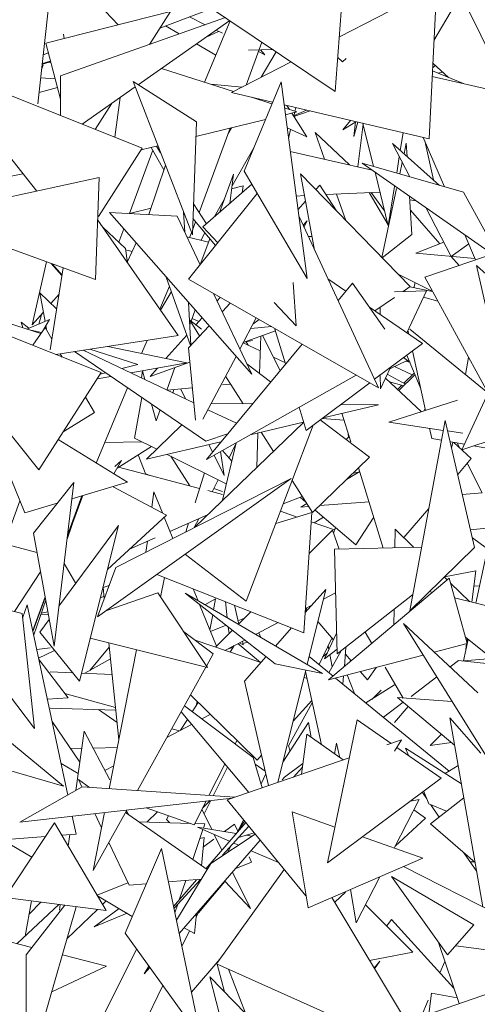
# Model space of a CAD drawing. Header units: metres. Extents: x -14.5 to 19.7, y -19.1 to 4.
# Tile 179 of 218: x 18.094 to 18.194, y 2.852 to 3.068. Entities that reach past the tile are written whole.
import ezdxf

# ---------------------------------------------------------------- set-up
doc = ezdxf.new("R2010")
doc.units = ezdxf.units.M
doc.layers.add('G-IMPT', color=7, linetype='Continuous', lineweight=5)
doc.layers.add('L-PLNT', color=7, linetype='Continuous', lineweight=5, true_color=0x005900)

# ---------------------------------------------------------------- blocks, each defined once
blk = doc.blocks.new('ÁRVORES ORNAMENTAIS - Pequeno e Médio Porte - Ipê-roxo-2976198-A')
at = {"layer": 'G-IMPT', "color": 253, "true_color": 0xaaaaaa}
for p, q in [((7.62725, 3.08789), (7.62299, 3.04928)), ((7.64062, 3.0666), (7.62838, 3.07948)), ((7.69002, 3.07565), (7.68823, 3.052)), ((7.71048, 3.07496), (7.68914, 3.06395)), ((7.71048, 3.07496), (7.70884, 3.04161)), ((7.65871, 3.07181), (7.68823, 3.052)), ((7.7099, 3.06319), (7.71583, 3.07322)), ((7.7276, 3.04928), (7.71583, 3.07322)), ((7.62477, 3.0626), (7.65208, 3.06949)), ((7.65208, 3.06949), (7.64748, 3.06231)), ((7.66113, 3.07019), (7.64978, 3.06589)), ((7.62796, 3.05543), (7.66413, 3.06818)), ((7.64498, 3.05345), (7.66508, 3.06754)), ((7.65973, 3.06663), (7.65629, 3.06836)), ((7.65958, 3.05402), (7.66519, 3.06747)), ((7.65101, 3.06636), (7.65402, 3.06462)), ((7.66266, 3.06515), (7.6598, 3.06384)), ((7.66347, 3.06474), (7.66208, 3.06544)), ((7.62876, 3.06361), (7.6286, 3.06455)), ((7.6286, 3.06455), (7.62874, 3.0636)), ((7.62477, 3.0626), (7.62797, 3.05031)), ((7.65779, 3.06243), (7.66206, 3.05995)), ((7.66868, 3.05339), (7.67216, 3.06279)), ((7.67459, 3.06116), (7.66924, 3.06106)), ((7.67278, 3.06005), (7.6714, 3.06074)), ((7.67185, 3.06111), (7.67278, 3.06005)), ((7.67529, 3.06069), (7.67201, 3.05511)), ((7.62397, 3.05814), (7.62568, 3.05863)), ((7.62533, 3.06047), (7.62418, 3.06001)), ((7.68986, 3.0585), (7.68879, 3.05943)), ((7.69066, 3.05924), (7.68986, 3.0585)), ((7.6459, 3.03954), (7.60098, 3.05751)), ((7.60098, 3.05751), (7.62275, 3.03015)), ((7.62415, 3.05781), (7.62381, 3.05672)), ((7.62547, 3.05838), (7.62398, 3.05797)), ((7.62547, 3.05838), (7.62568, 3.05844)), ((7.65013, 3.05706), (7.66594, 3.05198)), ((7.67856, 3.05849), (7.66548, 3.05174)), ((7.71652, 3.05367), (7.70957, 3.05651)), ((7.7096, 3.05716), (7.71022, 3.05765)), ((7.70965, 3.05816), (7.7131, 3.05507)), ((7.62362, 3.05495), (7.62681, 3.05478)), ((7.62798, 3.04671), (7.62796, 3.05543)), ((7.70951, 3.05529), (7.72439, 3.05186)), ((7.71178, 3.05625), (7.71079, 3.05601)), ((7.62731, 3.05284), (7.62327, 3.05179)), ((7.63269, 3.04483), (7.64433, 3.05299)), ((7.65689, 3.02053), (7.64388, 3.05414)), ((7.64388, 3.05414), (7.65777, 3.04536)), ((7.66084, 3.05361), (7.66783, 3.05295)), ((7.67634, 3.05409), (7.66827, 3.03454)), ((7.68206, 3.01102), (7.67634, 3.05409)), ((7.63987, 3.04195), (7.64106, 3.0507)), ((7.66548, 3.05174), (7.6745, 3.04963)), ((7.66983, 3.05073), (7.67433, 3.04928)), ((7.63914, 3.04928), (7.63555, 3.04368)), ((7.67701, 3.04905), (7.70884, 3.04161)), ((7.6771, 3.04839), (7.67982, 3.04752)), ((7.67764, 3.0489), (7.67819, 3.04804)), ((7.67909, 3.04662), (7.68195, 3.04789)), ((7.6796, 3.04844), (7.67941, 3.04765)), ((7.65766, 3.0421), (7.67293, 3.04584)), ((7.67729, 3.0469), (7.67982, 3.04752)), ((7.67869, 3.04724), (7.68201, 3.04201)), ((7.68272, 3.04771), (7.67917, 3.04648)), ((7.67936, 3.04741), (7.67918, 3.04666)), ((7.68994, 3.04359), (7.69159, 3.04564)), ((7.65689, 3.02053), (7.65777, 3.04536)), ((7.65835, 3.02547), (7.66518, 3.04394)), ((7.66548, 3.04402), (7.66475, 3.04276)), ((7.67768, 3.04402), (7.68201, 3.04201)), ((7.67846, 3.04365), (7.67799, 3.04169)), ((7.68994, 3.04359), (7.69273, 3.04537)), ((7.6927, 3.04536), (7.6923, 3.04213)), ((7.6932, 3.04526), (7.6923, 3.04213)), ((7.69437, 3.04482), (7.69322, 3.03545)), ((7.69667, 3.03555), (7.69433, 3.045)), ((7.68588, 3.03713), (7.68384, 3.04298)), ((7.69134, 3.03588), (7.68384, 3.04298)), ((7.70314, 3.04294), (7.70252, 3.03906)), ((7.70755, 3.04191), (7.71218, 3.0311)), ((7.6459, 3.03954), (7.6363, 3.02459)), ((7.64309, 3.02524), (7.64818, 3.03914)), ((7.64566, 3.03917), (7.64933, 3.04007)), ((7.65063, 3.03479), (7.64786, 3.03971)), ((7.64992, 3.03854), (7.64899, 3.03998)), ((7.67037, 3.03963), (7.66559, 3.0313)), ((7.7046, 3.03327), (7.70077, 3.04062)), ((7.71114, 3.0314), (7.70077, 3.04062)), ((7.70384, 3.04065), (7.70334, 3.03833)), ((7.70384, 3.04065), (7.70402, 3.03773)), ((7.70979, 3.03259), (7.70787, 3.04116)), ((7.69636, 3.03474), (7.67836, 3.03885)), ((7.7023, 3.03768), (7.70173, 3.0341)), ((7.64736, 3.02501), (7.65097, 3.03581)), ((7.72277, 3.01632), (7.69415, 3.03628)), ((7.69415, 3.03628), (7.71635, 3.0299)), ((7.70294, 3.03645), (7.7024, 3.0339)), ((7.63647, 3.03316), (7.60348, 3.02593)), ((7.61972, 3.03396), (7.61366, 3.03269)), ((7.63647, 3.03316), (7.63564, 3.01075)), ((7.66283, 3.02548), (7.66591, 3.03383)), ((7.66591, 3.03383), (7.66511, 3.02745)), ((7.68206, 3.01102), (7.66827, 3.03454)), ((7.70469, 3.00922), (7.68065, 3.03391)), ((7.68372, 3.01722), (7.68065, 3.03391)), ((7.69988, 3.02255), (7.69697, 3.03431)), ((7.65919, 3.02232), (7.66996, 3.03166)), ((7.66551, 3.03065), (7.66806, 3.03127)), ((7.66779, 3.02978), (7.66806, 3.03127)), ((7.68484, 3.03144), (7.68399, 3.03048)), ((7.68484, 3.03144), (7.68851, 3.02584)), ((7.70172, 3.0307), (7.6985, 3.01558)), ((7.70126, 3.03118), (7.69988, 3.02255)), ((7.65605, 3.01085), (7.67114, 3.02964)), ((7.66388, 3.02831), (7.66174, 3.02459)), ((7.67966, 3.02907), (7.68152, 3.02916)), ((7.68619, 3.02939), (7.69805, 3.02995)), ((7.69056, 3.02373), (7.68855, 3.0295)), ((7.69566, 3.02984), (7.69983, 3.02279)), ((7.69908, 3.02582), (7.69609, 3.02986)), ((7.70455, 3.02902), (7.70507, 3.0206)), ((7.72368, 3.01663), (7.71635, 3.0299)), ((7.64311, 3.02524), (7.64782, 3.02638)), ((7.65996, 3.02298), (7.65713, 3.02736)), ((7.68175, 3.02796), (7.68006, 3.02606)), ((7.70595, 3.02805), (7.7046, 3.02827)), ((7.71371, 3.0158), (7.70811, 3.02654)), ((7.63869, 3.02548), (7.65353, 3.02467)), ((7.63869, 3.02548), (7.66991, 2.99001)), ((7.65353, 3.02467), (7.65857, 3.01399)), ((7.65496, 3.0255), (7.65521, 3.02112)), ((7.65701, 3.02414), (7.66197, 3.01822)), ((7.69771, 2.98703), (7.68031, 3.02459)), ((7.70474, 3.02596), (7.71122, 3.01858)), ((7.60053, 3.02347), (7.63564, 3.01075)), ((7.6538, 2.9985), (7.63612, 3.02379)), ((7.6422, 3.01759), (7.63722, 3.02223)), ((7.64077, 3.01892), (7.64186, 3.02189)), ((7.65692, 3.02162), (7.6576, 3.02344)), ((7.65919, 3.02232), (7.66247, 3.01884)), ((7.6821, 3.02364), (7.6812, 3.02267)), ((7.68138, 3.02227), (7.6821, 3.02364)), ((7.65569, 3.02011), (7.66042, 3.01894)), ((7.65626, 3.01997), (7.6567, 3.02102)), ((7.65862, 3.01405), (7.66071, 3.01972)), ((7.65966, 3.02097), (7.65873, 3.01935)), ((7.68317, 3.02019), (7.68234, 3.02021)), ((7.69857, 3.0155), (7.70507, 3.0206)), ((7.73691, 3.02114), (7.70787, 3.01125)), ((7.71669, 3.02056), (7.71904, 3.01506)), ((7.6422, 3.01759), (7.64267, 3.01442)), ((7.64263, 3.01471), (7.64456, 3.01882)), ((7.71209, 3.01892), (7.70594, 3.01652)), ((7.71371, 3.0158), (7.71754, 3.01856)), ((7.64366, 3.0169), (7.64224, 3.01731)), ((7.70594, 3.01652), (7.7189, 3.0154)), ((7.71362, 3.01585), (7.71541, 3.01382)), ((7.62174, 3.00084), (7.62489, 3.01464)), ((7.62568, 2.99535), (7.62855, 3.01331)), ((7.62828, 3.01165), (7.62593, 3.01426)), ((7.62612, 3.0142), (7.62829, 3.0117)), ((7.72994, 3.00421), (7.71922, 3.01382)), ((7.71922, 3.01382), (7.7216, 3.00351)), ((7.65117, 3.01131), (7.65645, 2.99627)), ((7.70954, 3.00821), (7.70205, 3.01193)), ((7.72178, 2.98588), (7.70787, 3.01125)), ((7.64976, 3.00427), (7.65186, 3.00934)), ((7.65605, 3.01085), (7.69771, 2.98703)), ((7.67966, 3.0006), (7.67898, 3.01008)), ((7.68665, 3.0109), (7.69058, 3.00821)), ((7.68886, 3.00614), (7.69203, 3.00996)), ((7.69912, 2.99989), (7.69203, 3.00996)), ((7.70469, 3.00922), (7.70313, 3.00815)), ((7.70462, 3.00917), (7.70957, 3.00815)), ((7.70551, 3.00898), (7.7058, 3.01006)), ((7.62711, 3.00431), (7.62339, 3.00783)), ((7.62339, 3.00783), (7.62458, 3.00157)), ((7.62584, 3.00552), (7.62763, 3.00757)), ((7.65229, 3.00812), (7.64993, 3.00402)), ((7.66155, 3.00771), (7.66991, 2.99001)), ((7.66302, 3.00686), (7.66232, 3.00607)), ((7.70126, 3.00686), (7.69692, 3.00388)), ((7.70126, 3.0081), (7.70825, 3.00828)), ((7.70393, 2.99909), (7.70825, 3.00828)), ((7.70761, 3.00692), (7.71076, 3.00599)), ((7.65606, 3.00574), (7.65658, 2.9964)), ((7.66521, 3.00561), (7.66347, 3.00375)), ((7.67481, 3.00574), (7.67966, 3.0006)), ((7.69576, 3.00467), (7.70737, 2.99674)), ((7.69809, 3.00308), (7.69808, 3.00468)), ((7.62174, 3.00084), (7.62419, 3.00363)), ((7.62323, 3.00101), (7.62388, 3.00329)), ((7.6575, 3.00411), (7.65662, 3.00161)), ((7.61475, 3.00177), (7.62364, 2.99893)), ((7.62104, 3.00008), (7.61935, 3.00143)), ((7.6197, 3.00019), (7.61935, 3.00143)), ((7.6206, 2.9999), (7.62552, 3.00197)), ((7.62456, 3.00027), (7.62187, 2.99635)), ((7.62427, 2.99989), (7.62552, 3.00197)), ((7.62456, 3.00027), (7.62605, 2.99769)), ((7.62474, 3.00068), (7.62489, 2.99989)), ((7.66055, 3.00064), (7.65602, 2.9958)), ((7.65887, 2.99989), (7.65632, 3.00183)), ((7.65849, 2.99844), (7.65632, 3.00183)), ((7.65657, 3.00145), (7.65634, 3.00081)), ((7.65831, 3.00155), (7.65685, 3.00225)), ((7.65904, 3.00237), (7.65766, 3.00082)), ((7.66731, 2.99552), (7.6709, 3.00236)), ((7.66969, 3.00004), (7.67423, 3.00045)), ((7.67158, 3.00197), (7.67019, 3.001)), ((7.63689, 2.99036), (7.61441, 2.99932)), ((7.62112, 2.99973), (7.6238, 2.99917)), ((7.62691, 2.99434), (7.6538, 2.9985)), ((7.65565, 2.99855), (7.6511, 2.99342)), ((7.67514, 2.99951), (7.66805, 2.99694)), ((7.67189, 2.99833), (7.67165, 2.99016)), ((7.67615, 2.99082), (7.6723, 2.99848)), ((7.67736, 2.99228), (7.67502, 2.99989)), ((7.70417, 2.99962), (7.70436, 2.9988)), ((7.70463, 2.99989), (7.72176, 2.98591)), ((7.72761, 2.99856), (7.71605, 2.9734)), ((7.63835, 2.99611), (7.65565, 2.99247)), ((7.64574, 2.99455), (7.64694, 2.99743)), ((7.65996, 2.97132), (7.68095, 2.99661)), ((7.6718, 2.9951), (7.66803, 2.9969)), ((7.67005, 2.99737), (7.66827, 2.99702)), ((7.66873, 2.99711), (7.66914, 2.99638)), ((7.69685, 2.98889), (7.70737, 2.99674)), ((7.62791, 2.99449), (7.62832, 2.99378)), ((7.65983, 2.97533), (7.631, 2.99497)), ((7.63295, 2.99527), (7.6572, 2.98372)), ((7.63439, 2.99549), (7.64495, 2.99212)), ((7.65756, 2.97994), (7.65602, 2.9958)), ((7.65921, 2.98015), (7.66647, 2.99392)), ((7.70393, 2.99417), (7.70702, 2.98677)), ((7.70517, 2.9951), (7.70806, 2.98205)), ((7.64143, 2.99123), (7.64495, 2.99212)), ((7.64337, 2.9903), (7.65565, 2.99247)), ((7.65632, 2.99268), (7.64764, 2.98953)), ((7.67407, 2.98832), (7.66882, 2.99231)), ((7.6773, 2.99247), (7.67469, 2.99372)), ((7.70405, 2.99303), (7.7002, 2.99117)), ((7.70515, 2.98986), (7.70127, 2.99169)), ((7.70458, 2.99262), (7.70323, 2.99365)), ((7.70454, 2.99265), (7.70376, 2.99289)), ((7.71751, 2.99367), (7.71681, 2.98995)), ((7.63689, 2.99036), (7.62318, 2.96902)), ((7.63602, 2.98901), (7.63898, 2.98953)), ((7.63667, 2.99002), (7.63783, 2.99032)), ((7.64574, 2.98918), (7.64595, 2.99076)), ((7.64649, 2.98882), (7.64596, 2.99076)), ((7.64925, 2.99134), (7.64764, 2.98953)), ((7.65307, 2.9915), (7.65132, 2.98652)), ((7.69283, 2.98982), (7.65996, 2.97132)), ((7.66803, 2.98353), (7.66417, 2.98956)), ((7.69814, 2.9868), (7.69813, 2.98985)), ((7.69814, 2.9868), (7.70036, 2.99151)), ((7.70367, 2.98784), (7.69967, 2.99005)), ((7.70221, 2.98641), (7.70573, 2.98986)), ((7.70556, 2.99026), (7.70329, 2.98805)), ((7.66347, 2.98766), (7.66527, 2.98784)), ((7.68185, 2.97769), (7.69581, 2.98811)), ((7.69926, 2.98917), (7.70716, 2.98177)), ((7.70014, 2.98835), (7.70326, 2.98744)), ((7.7028, 2.98757), (7.7019, 2.98669)), ((7.6358, 2.97053), (7.64264, 2.98704)), ((7.65134, 2.98651), (7.65687, 2.98703)), ((7.65263, 2.98589), (7.65281, 2.98665)), ((7.65432, 2.98679), (7.65545, 2.98455)), ((7.63342, 2.98497), (7.63538, 2.98159)), ((7.64578, 2.9849), (7.64416, 2.97599)), ((7.64894, 2.97976), (7.64795, 2.98342)), ((7.66102, 2.98357), (7.67008, 2.98351)), ((7.68557, 2.98047), (7.69773, 2.98332)), ((7.68947, 2.98338), (7.69773, 2.98332)), ((7.71505, 2.9843), (7.69999, 2.97947)), ((7.75035, 2.98509), (7.71605, 2.9734)), ((7.61216, 2.98286), (7.62318, 2.96902)), ((7.63538, 2.98159), (7.62857, 2.97741)), ((7.64979, 2.98217), (7.64894, 2.97976)), ((7.66031, 2.98223), (7.66655, 2.97926)), ((7.68185, 2.97769), (7.68029, 2.98276)), ((7.69163, 2.9752), (7.68971, 2.98144)), ((7.70795, 2.98252), (7.70767, 2.98193)), ((7.62013, 2.95959), (7.61177, 2.98003)), ((7.64685, 2.97139), (7.65457, 2.97891)), ((7.65738, 2.95642), (7.68131, 2.97945)), ((7.66871, 2.94028), (7.68337, 2.97883)), ((7.66955, 2.97671), (7.6813, 2.97947)), ((7.69575, 2.9718), (7.68496, 2.98002)), ((7.69018, 2.97991), (7.68537, 2.98032)), ((7.71195, 2.9777), (7.69999, 2.97947)), ((7.70458, 2.93811), (7.71235, 2.97985)), ((7.71235, 2.97985), (7.71883, 2.95204)), ((7.65983, 2.97533), (7.66462, 2.97693)), ((7.67127, 2.97712), (7.67105, 2.96958)), ((7.6747, 2.97309), (7.67202, 2.97729)), ((7.69117, 2.97622), (7.6911, 2.97693)), ((7.70892, 2.97815), (7.70941, 2.97594)), ((7.71622, 2.97707), (7.71288, 2.97756)), ((7.64262, 2.96633), (7.62745, 2.97567)), ((7.64578, 2.97519), (7.63766, 2.97501)), ((7.64908, 2.97356), (7.64416, 2.97599)), ((7.64685, 2.97139), (7.66311, 2.9752)), ((7.66047, 2.97458), (7.6613, 2.97293)), ((7.66347, 2.96239), (7.66649, 2.97499)), ((7.66639, 2.97458), (7.66493, 2.97165)), ((7.69128, 2.97633), (7.69063, 2.9757)), ((7.71155, 2.97556), (7.70941, 2.97594)), ((7.71662, 2.97466), (7.71357, 2.9752)), ((7.71401, 2.97512), (7.71376, 2.97379)), ((7.71429, 2.97507), (7.71809, 2.97151)), ((7.71548, 2.97396), (7.71498, 2.97495)), ((7.64793, 2.97413), (7.64041, 2.96944)), ((7.64503, 2.97232), (7.64671, 2.96805)), ((7.66434, 2.96601), (7.65134, 2.97244)), ((7.66164, 2.97226), (7.66387, 2.96784)), ((7.66387, 2.96784), (7.66307, 2.97307)), ((7.66348, 2.9733), (7.66553, 2.97097)), ((7.72915, 2.97243), (7.71867, 2.97429)), ((7.63966, 2.96815), (7.64135, 2.97107)), ((7.64135, 2.97107), (7.63985, 2.96976)), ((7.65636, 2.96552), (7.65216, 2.97204)), ((7.69575, 2.9718), (7.68328, 2.95967)), ((7.71511, 2.96802), (7.71809, 2.97151)), ((7.72046, 2.96402), (7.71722, 2.97049)), ((7.6407, 2.96962), (7.65845, 2.96497)), ((7.64665, 2.96819), (7.64754, 2.96783)), ((7.65747, 2.96183), (7.65952, 2.96839)), ((7.69071, 2.9669), (7.69364, 2.96866)), ((7.6934, 2.96852), (7.69214, 2.96829)), ((7.69879, 2.95189), (7.69338, 2.9695)), ((7.63088, 2.96624), (7.622, 2.95517)), ((7.63088, 2.96624), (7.62657, 2.93037)), ((7.63045, 2.96268), (7.64262, 2.96633)), ((7.67854, 2.96713), (7.63604, 2.9368)), ((7.64007, 2.94766), (7.67854, 2.96713)), ((7.66256, 2.96689), (7.66124, 2.96424)), ((7.68328, 2.95967), (7.67877, 2.96673)), ((7.65122, 2.95912), (7.63951, 2.96532)), ((7.64798, 2.96083), (7.64843, 2.96426)), ((7.64843, 2.96426), (7.65033, 2.95959)), ((7.66028, 2.96449), (7.66347, 2.96365)), ((7.66347, 2.96428), (7.66158, 2.96492)), ((7.72046, 2.96402), (7.71612, 2.96367)), ((7.61699, 2.95655), (7.61904, 2.96226)), ((7.62013, 2.95959), (7.62725, 2.96172)), ((7.62939, 2.95387), (7.63252, 2.96285)), ((7.62942, 2.95411), (7.63261, 2.9628)), ((7.62949, 2.9547), (7.63263, 2.96333)), ((7.63261, 2.9628), (7.63285, 2.9634)), ((7.68102, 2.9632), (7.67682, 2.96159)), ((7.68054, 2.96302), (7.68186, 2.9619)), ((7.68069, 2.96087), (7.68201, 2.96166)), ((7.69566, 2.96206), (7.68485, 2.9612)), ((7.67518, 2.9573), (7.68313, 2.95966)), ((7.6799, 2.9587), (7.6762, 2.95996)), ((7.68237, 2.961), (7.68069, 2.96087)), ((7.68135, 2.93331), (7.68313, 2.95966)), ((7.68384, 2.96021), (7.69276, 2.95262)), ((7.70328, 2.95419), (7.70877, 2.9606)), ((7.65122, 2.95912), (7.63827, 2.94723)), ((7.65071, 2.95865), (7.6526, 2.954)), ((7.65197, 2.95555), (7.66024, 2.95917)), ((7.65547, 2.95545), (7.65606, 2.95734)), ((7.65828, 2.95831), (7.65732, 2.95639)), ((7.68809, 2.95592), (7.68299, 2.95765)), ((7.6836, 2.95745), (7.68568, 2.95864)), ((7.6967, 2.95867), (7.69276, 2.95262)), ((7.73387, 2.95762), (7.71794, 2.95589)), ((7.62657, 2.93037), (7.622, 2.95517)), ((7.64066, 2.95681), (7.62762, 2.93913)), ((7.64066, 2.95681), (7.63214, 2.92271)), ((7.68761, 2.95581), (7.68252, 2.95072)), ((7.68761, 2.95581), (7.68909, 2.95167)), ((7.68784, 2.95517), (7.68827, 2.95644)), ((7.70134, 2.95195), (7.7014, 2.95602)), ((7.7014, 2.95602), (7.70549, 2.95204)), ((7.62278, 2.95095), (7.6134, 2.95342)), ((7.64309, 2.95165), (7.6487, 2.95411)), ((7.64671, 2.95102), (7.64702, 2.95338)), ((7.72687, 2.94782), (7.71835, 2.95414)), ((7.6881, 2.95164), (7.70718, 2.95208)), ((7.6881, 2.95164), (7.68865, 2.92869)), ((7.70458, 2.93811), (7.71883, 2.95204)), ((7.62875, 2.94854), (7.6313, 2.94411)), ((7.65541, 2.95051), (7.66871, 2.94028)), ((7.72135, 2.95031), (7.7191, 2.93984)), ((7.61783, 2.93799), (7.62356, 2.94669)), ((7.64007, 2.94766), (7.63604, 2.9368)), ((7.71906, 2.9469), (7.71223, 2.94558)), ((7.71906, 2.9469), (7.7182, 2.94006)), ((7.68135, 2.93331), (7.64912, 2.94613)), ((7.65079, 2.94547), (7.64991, 2.94116)), ((7.71326, 2.94528), (7.68675, 2.923)), ((7.71218, 2.94554), (7.71282, 2.94491)), ((7.71717, 2.93096), (7.71326, 2.94528)), ((7.71356, 2.9442), (7.71768, 2.94019)), ((7.59915, 2.94247), (7.61952, 2.93758)), ((7.63861, 2.94372), (7.63733, 2.94325)), ((7.63757, 2.94092), (7.63733, 2.94325)), ((7.64928, 2.9421), (7.63791, 2.93813)), ((7.66019, 2.9257), (7.64928, 2.9421)), ((7.67506, 2.92655), (7.6553, 2.942)), ((7.68547, 2.92439), (7.6553, 2.942)), ((7.65708, 2.94297), (7.65815, 2.94034)), ((7.68617, 2.94285), (7.68165, 2.93775)), ((7.68207, 2.92637), (7.68617, 2.94285)), ((7.68563, 2.9407), (7.68833, 2.9421)), ((7.70957, 2.94218), (7.70891, 2.94234)), ((7.71865, 2.94365), (7.71989, 2.94351)), ((7.62188, 2.93379), (7.62457, 2.9412)), ((7.62191, 2.93364), (7.62461, 2.941)), ((7.62207, 2.9329), (7.62471, 2.94047)), ((7.6367, 2.94096), (7.63752, 2.94138)), ((7.65966, 2.93946), (7.66199, 2.94078)), ((7.66155, 2.93835), (7.66199, 2.94078)), ((7.66455, 2.9366), (7.66416, 2.94015)), ((7.68865, 2.92869), (7.70523, 2.94161)), ((7.73289, 2.93646), (7.71443, 2.94098)), ((7.61963, 2.93655), (7.62067, 2.93948)), ((7.62956, 2.89776), (7.62067, 2.93948)), ((7.62518, 2.93792), (7.62373, 2.93765)), ((7.65848, 2.93951), (7.66219, 2.93039)), ((7.66705, 2.93525), (7.66612, 2.93937)), ((7.66973, 2.93793), (7.66698, 2.93518)), ((7.68167, 2.938), (7.68198, 2.93863)), ((7.68171, 2.93866), (7.68308, 2.93937)), ((7.70109, 2.93505), (7.70114, 2.93842)), ((7.62224, 2.91237), (7.61952, 2.93758)), ((7.62549, 2.93624), (7.62343, 2.93345)), ((7.62528, 2.93735), (7.6236, 2.93729)), ((7.66075, 2.93394), (7.66135, 2.93727)), ((7.66688, 2.93597), (7.66834, 2.93654)), ((7.67078, 2.93297), (7.67573, 2.93555)), ((7.68441, 2.93578), (7.68784, 2.93175)), ((7.62343, 2.93345), (7.63214, 2.92271)), ((7.66148, 2.92872), (7.65493, 2.93362)), ((7.66088, 2.93361), (7.66431, 2.93496)), ((7.66568, 2.93388), (7.66197, 2.93016)), ((7.66494, 2.93314), (7.66478, 2.93459)), ((7.67866, 2.93438), (7.67515, 2.93042)), ((7.69625, 2.93099), (7.69481, 2.93349)), ((7.72238, 2.90467), (7.70321, 2.93534)), ((7.71954, 2.92015), (7.70321, 2.93534)), ((7.66019, 2.9257), (7.63449, 2.93211)), ((7.65752, 2.93168), (7.67192, 2.92678)), ((7.66404, 2.92946), (7.66842, 2.93174)), ((7.66806, 2.9307), (7.66789, 2.93146)), ((7.66801, 2.93095), (7.66899, 2.93129)), ((7.67189, 2.93232), (7.67146, 2.93332)), ((7.68469, 2.92635), (7.68751, 2.93214)), ((7.68854, 2.93324), (7.68587, 2.92758)), ((7.71738, 2.93186), (7.71636, 2.92714)), ((7.72707, 2.92411), (7.71679, 2.93233)), ((7.7172, 2.93201), (7.7171, 2.93122)), ((7.62276, 2.92964), (7.62568, 2.93005)), ((7.62316, 2.92778), (7.62666, 2.92946)), ((7.63867, 2.9302), (7.63442, 2.92508)), ((7.64076, 2.90983), (7.63858, 2.93109)), ((7.63865, 2.89914), (7.64465, 2.92958)), ((7.66461, 2.92976), (7.66588, 2.9302)), ((7.66609, 2.93053), (7.66517, 2.92908)), ((7.66688, 2.93094), (7.67183, 2.92681)), ((7.66806, 2.9307), (7.66726, 2.93114)), ((7.68587, 2.92758), (7.68863, 2.92977)), ((7.68684, 2.92964), (7.68668, 2.93044)), ((7.68951, 2.92935), (7.68687, 2.92457)), ((7.69024, 2.92594), (7.69059, 2.9302)), ((7.71717, 2.93096), (7.70995, 2.92907)), ((7.71706, 2.93094), (7.7169, 2.92965)), ((7.62325, 2.92737), (7.62962, 2.91908)), ((7.63329, 2.92444), (7.63893, 2.92765)), ((7.66148, 2.92872), (7.65998, 2.92602)), ((7.67309, 2.92809), (7.66833, 2.92273)), ((7.68251, 2.92814), (7.68775, 2.92385)), ((7.68548, 2.92798), (7.68651, 2.92894)), ((7.70752, 2.92844), (7.68675, 2.923)), ((7.68759, 2.92589), (7.68706, 2.92853)), ((7.69046, 2.92867), (7.69173, 2.92719)), ((7.71343, 2.92584), (7.71532, 2.92726)), ((7.72351, 2.9264), (7.71532, 2.92726)), ((7.72259, 2.92769), (7.71636, 2.92714)), ((7.63063, 2.92457), (7.62568, 2.9248)), ((7.65985, 2.92578), (7.64484, 2.89872)), ((7.67506, 2.92655), (7.68547, 2.92439)), ((7.67565, 2.90052), (7.68177, 2.92516)), ((7.68169, 2.92484), (7.68524, 2.90878)), ((7.69373, 2.92483), (7.69529, 2.923)), ((7.6973, 2.92577), (7.69529, 2.923)), ((7.70314, 2.91902), (7.69923, 2.92581)), ((7.62224, 2.91237), (7.61439, 2.9226)), ((7.63929, 2.92416), (7.63258, 2.92448)), ((7.67362, 2.89982), (7.66833, 2.92273)), ((7.68138, 2.92356), (7.68202, 2.92334)), ((7.68829, 2.92341), (7.71322, 2.90302)), ((7.68993, 2.92207), (7.69008, 2.92388)), ((7.69088, 2.92409), (7.69247, 2.91999)), ((7.70489, 2.91939), (7.71052, 2.92364)), ((7.70126, 2.92195), (7.69498, 2.91794)), ((7.69831, 2.92078), (7.69633, 2.9188)), ((7.62962, 2.91908), (7.62508, 2.91876)), ((7.64003, 2.91691), (7.62892, 2.91998)), ((7.67111, 2.9054), (7.65647, 2.91969)), ((7.65774, 2.91738), (7.65791, 2.91828)), ((7.679, 2.91398), (7.68311, 2.91845)), ((7.71442, 2.90872), (7.70192, 2.91911)), ((7.70192, 2.91911), (7.7139, 2.91824)), ((7.64009, 2.91636), (7.62568, 2.9168)), ((7.64036, 2.91367), (7.6363, 2.91648)), ((7.67023, 2.90597), (7.65513, 2.91728)), ((7.65816, 2.91804), (7.65686, 2.91599)), ((7.68321, 2.91796), (7.678, 2.90851)), ((7.69881, 2.91481), (7.70315, 2.91809)), ((7.70126, 2.91365), (7.70424, 2.91719)), ((7.62861, 2.89972), (7.6105, 2.91463)), ((7.6558, 2.91432), (7.65431, 2.91197)), ((7.65441, 2.91597), (7.66926, 2.89832)), ((7.65894, 2.91443), (7.66083, 2.91543)), ((7.69302, 2.91426), (7.68653, 2.88286)), ((7.7005, 2.90907), (7.69302, 2.91426)), ((7.71339, 2.91465), (7.72016, 2.9069)), ((7.71339, 2.91465), (7.72064, 2.87325)), ((7.62612, 2.91388), (7.63218, 2.90496)), ((7.63132, 2.89875), (7.63312, 2.91176)), ((7.63878, 2.90112), (7.63312, 2.91176)), ((7.6513, 2.91038), (7.6567, 2.91324)), ((7.6541, 2.91186), (7.65237, 2.91229)), ((7.68241, 2.91364), (7.67675, 2.90493)), ((7.68241, 2.91364), (7.68299, 2.91036)), ((7.66627, 2.90894), (7.66667, 2.90973)), ((7.682, 2.91107), (7.68084, 2.90231)), ((7.682, 2.91107), (7.68997, 2.90544)), ((7.69954, 2.90874), (7.70278, 2.90985)), ((7.70126, 2.90738), (7.70278, 2.90985)), ((7.71153, 2.91113), (7.70909, 2.90858)), ((7.60185, 2.90749), (7.62861, 2.89972)), ((7.63013, 2.90797), (7.6326, 2.90801)), ((7.63509, 2.90806), (7.64043, 2.90815)), ((7.67836, 2.90741), (7.678, 2.90851)), ((7.68807, 2.90678), (7.68853, 2.90915)), ((7.68853, 2.90915), (7.68926, 2.90594)), ((7.71152, 2.90142), (7.70176, 2.90819)), ((7.70364, 2.90802), (7.71592, 2.90021)), ((7.70364, 2.90802), (7.70432, 2.90641)), ((7.70909, 2.90858), (7.71375, 2.90928)), ((7.66452, 2.89669), (7.69129, 2.9059)), ((7.67023, 2.90597), (7.67222, 2.89934)), ((7.67111, 2.9054), (7.67209, 2.90647)), ((7.62809, 2.90466), (7.63184, 2.90249)), ((7.6377, 2.90316), (7.63965, 2.90419)), ((7.66053, 2.89765), (7.66403, 2.90454)), ((7.66146, 2.89759), (7.6646, 2.90387)), ((7.67065, 2.90456), (7.67289, 2.90298)), ((7.68116, 2.90468), (7.67708, 2.90165)), ((7.68105, 2.90389), (7.67905, 2.90169)), ((7.71234, 2.90249), (7.71521, 2.90422)), ((7.63267, 2.89954), (7.63191, 2.90113)), ((7.63433, 2.89943), (7.63191, 2.90113)), ((7.67196, 2.90021), (7.67303, 2.9024)), ((7.67663, 2.90112), (7.67708, 2.90165)), ((7.71152, 2.90142), (7.68653, 2.88286)), ((7.61902, 2.89183), (7.63273, 2.89954)), ((7.63273, 2.89954), (7.66619, 2.89727)), ((7.61902, 2.89183), (7.66559, 2.89706)), ((7.66452, 2.89669), (7.68178, 2.87565)), ((7.70664, 2.8968), (7.70126, 2.88623)), ((7.70474, 2.89638), (7.70664, 2.8968)), ((7.70737, 2.89834), (7.70832, 2.89695)), ((7.70765, 2.89855), (7.7088, 2.89581)), ((7.70915, 2.89141), (7.71645, 2.89715)), ((7.64675, 2.89494), (7.65728, 2.89125)), ((7.65728, 2.89125), (7.65991, 2.89642)), ((7.66117, 2.8902), (7.659, 2.89465)), ((7.65912, 2.89488), (7.66083, 2.89653)), ((7.65949, 2.89366), (7.66093, 2.89654)), ((7.70547, 2.89451), (7.70806, 2.89268)), ((7.71269, 2.8942), (7.7088, 2.89581)), ((7.70923, 2.89563), (7.71108, 2.89293)), ((7.63138, 2.88919), (7.63055, 2.89312)), ((7.64248, 2.89446), (7.63512, 2.88119)), ((7.63512, 2.88119), (7.63762, 2.89392)), ((7.63697, 2.8906), (7.63549, 2.89368)), ((7.66011, 2.88141), (7.64219, 2.89394)), ((7.64285, 2.89348), (7.6424, 2.89433)), ((7.6469, 2.89184), (7.64927, 2.89406)), ((7.65123, 2.89238), (7.65165, 2.89323)), ((7.65123, 2.89238), (7.65191, 2.89167)), ((7.67879, 2.89404), (7.6823, 2.87304)), ((7.67879, 2.89404), (7.68816, 2.89072)), ((7.70141, 2.88652), (7.70806, 2.89268)), ((7.6158, 2.87527), (7.62663, 2.89167)), ((7.63801, 2.87242), (7.62663, 2.89167)), ((7.65653, 2.89152), (7.64511, 2.8919)), ((7.65699, 2.8836), (7.65921, 2.89021)), ((7.65961, 2.89141), (7.6574, 2.89149)), ((7.66651, 2.88931), (7.65801, 2.89073)), ((7.65801, 2.89073), (7.66507, 2.88764)), ((7.65931, 2.89052), (7.65961, 2.89141)), ((7.65987, 2.88158), (7.66859, 2.89174)), ((7.66925, 2.89092), (7.66347, 2.88457)), ((7.66612, 2.89136), (7.66392, 2.88975)), ((7.66676, 2.88995), (7.66612, 2.89136)), ((7.66835, 2.89203), (7.66683, 2.88969)), ((7.66687, 2.88974), (7.66812, 2.89231)), ((7.70915, 2.89141), (7.71894, 2.88295)), ((7.62465, 2.88867), (7.61192, 2.8877)), ((7.63138, 2.88919), (7.62824, 2.88895)), ((7.62964, 2.88657), (7.62999, 2.88908)), ((7.65951, 2.88844), (7.65855, 2.88826)), ((7.65889, 2.88227), (7.65951, 2.88844)), ((7.66162, 2.88806), (7.6593, 2.88637)), ((7.66093, 2.88277), (7.67066, 2.88921)), ((7.66338, 2.88567), (7.6617, 2.88912)), ((7.67045, 2.88946), (7.66698, 2.88843)), ((7.66994, 2.88874), (7.66871, 2.88895)), ((7.69422, 2.88857), (7.70743, 2.88389)), ((7.62167, 2.88416), (7.61525, 2.88795)), ((7.64301, 2.87801), (7.63853, 2.88735)), ((7.64211, 2.86745), (7.6501, 2.88602)), ((7.65885, 2.84432), (7.6501, 2.88602)), ((7.67179, 2.88783), (7.65401, 2.86739)), ((7.66468, 2.88526), (7.66535, 2.88664)), ((7.66593, 2.88727), (7.66701, 2.8868)), ((7.66988, 2.88307), (7.66935, 2.88424)), ((7.66982, 2.88556), (7.67579, 2.88296)), ((7.6823, 2.87304), (7.70743, 2.88389)), ((7.71647, 2.88509), (7.71928, 2.881)), ((7.66093, 2.88277), (7.6534, 2.87029)), ((7.66988, 2.88307), (7.66641, 2.88164)), ((7.72675, 2.87012), (7.70321, 2.88207)), ((7.71874, 2.88313), (7.7178, 2.88315)), ((7.67705, 2.88142), (7.66216, 2.86074)), ((7.66962, 2.87289), (7.66573, 2.88086)), ((7.69799, 2.87981), (7.69286, 2.86972)), ((7.71867, 2.86927), (7.70056, 2.87992)), ((7.70056, 2.87992), (7.71287, 2.86269)), ((7.64276, 2.87853), (7.636, 2.87582)), ((7.64301, 2.87801), (7.64678, 2.87832)), ((7.65164, 2.8787), (7.65883, 2.87928)), ((7.65277, 2.8733), (7.65783, 2.8792)), ((7.65865, 2.87927), (7.65285, 2.8729)), ((7.65401, 2.87475), (7.65545, 2.87901)), ((7.65821, 2.87197), (7.66402, 2.87883)), ((7.66399, 2.87886), (7.66962, 2.87289)), ((7.6158, 2.87527), (7.63801, 2.87242)), ((7.64371, 2.87116), (7.6361, 2.87565)), ((7.68752, 2.87529), (7.70385, 2.84802)), ((7.68815, 2.87425), (7.6905, 2.87643)), ((7.69161, 2.87706), (7.69286, 2.86972)), ((7.61845, 2.86519), (7.62759, 2.87375)), ((7.62019, 2.86681), (7.62158, 2.87453)), ((7.62039, 2.8627), (7.62893, 2.87358)), ((7.62105, 2.87161), (7.62367, 2.87426)), ((7.62339, 2.84537), (7.63139, 2.87327)), ((7.6277, 2.87249), (7.62787, 2.87372)), ((7.6372, 2.87378), (7.63799, 2.87454)), ((7.65306, 2.87192), (7.65371, 2.87384)), ((7.69489, 2.87372), (7.70527, 2.86331)), ((7.62938, 2.86625), (7.63605, 2.87267)), ((7.64084, 2.87286), (7.63537, 2.86885)), ((7.64258, 2.87183), (7.63537, 2.86885)), ((7.65737, 2.86738), (7.65782, 2.87176)), ((7.65774, 2.871), (7.65848, 2.87252)), ((7.65737, 2.86738), (7.65512, 2.86866)), ((7.69953, 2.86906), (7.70058, 2.87044)), ((7.71426, 2.85542), (7.70058, 2.87044)), ((7.71867, 2.86927), (7.71287, 2.86269)), ((7.61251, 2.86668), (7.6217, 2.86437)), ((7.64211, 2.86745), (7.65885, 2.84432)), ((7.6546, 2.86456), (7.65628, 2.868)), ((7.71096, 2.86522), (7.7154, 2.85203)), ((7.73731, 2.86173), (7.71467, 2.86473)), ((7.62039, 2.8627), (7.62042, 2.84331)), ((7.62836, 2.86269), (7.63806, 2.86025)), ((7.63401, 2.84271), (7.64464, 2.86395)), ((7.69579, 2.86147), (7.70527, 2.86331)), ((7.62603, 2.85458), (7.63806, 2.86025)), ((7.64734, 2.86022), (7.64633, 2.85855)), ((7.65671, 2.85453), (7.6629, 2.86176)), ((7.70629, 2.84106), (7.66216, 2.86074)), ((7.66236, 2.86065), (7.66394, 2.85464)), ((7.69801, 2.86131), (7.69679, 2.85981)), ((7.69801, 2.86131), (7.69688, 2.85965)), ((7.70136, 2.84715), (7.7395, 2.86041)), ((7.7123, 2.86126), (7.71122, 2.85876)), ((7.64754, 2.85994), (7.64633, 2.85855)), ((7.68512, 2.83297), (7.66074, 2.85792)), ((7.66074, 2.85792), (7.67056, 2.81927)), ((7.66853, 2.84995), (7.66479, 2.85957)), ((7.64325, 2.84124), (7.65042, 2.85597)), ((7.70881, 2.84974), (7.70937, 2.85429)), ((7.71498, 2.85329), (7.70937, 2.85429)), ((7.70866, 2.85282), (7.70708, 2.84914))]:
    blk.add_line(p, q, dxfattribs=at)

msp = doc.modelspace()

# ---------------------------------------------------------------- block references
at = {"layer": 'L-PLNT', "color": 253, "true_color": 0xaaaaaa}
msp.add_blockref('ÁRVORES ORNAMENTAIS - Pequeno e Médio Porte - Ipê-roxo-2976198-A', (10.47483, 0), dxfattribs=at)

doc.saveas('drawing.dxf')
